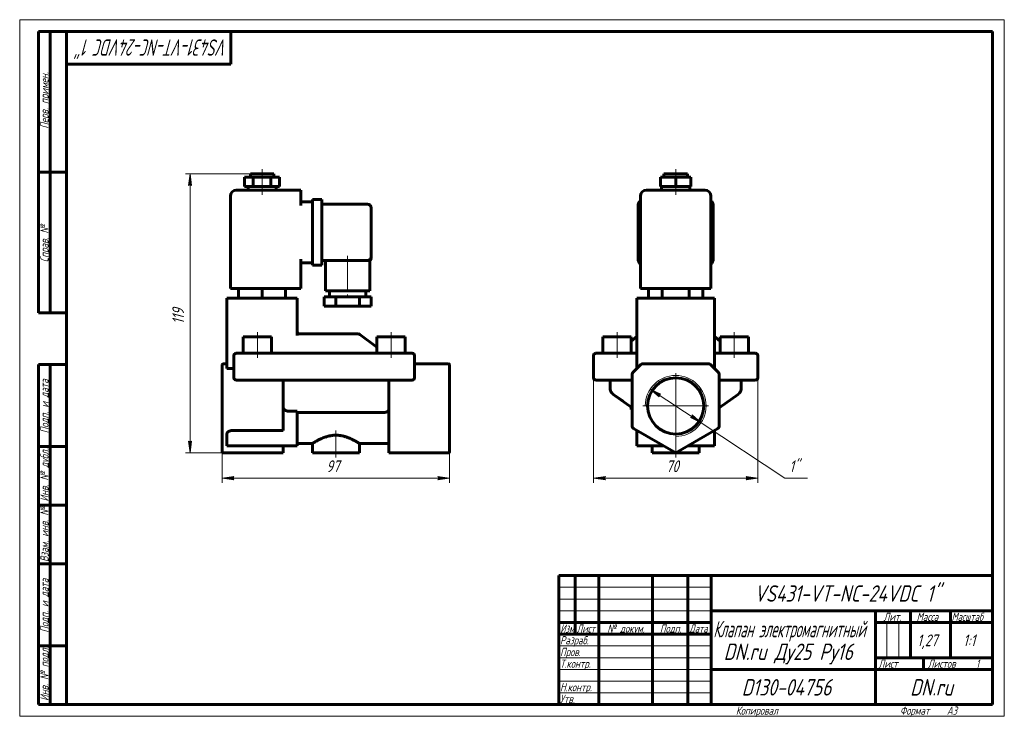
# Model space of a CAD drawing. Header units: millimetres. Extents: x 0 to 420, y 0 to 297.
import ezdxf

# ---------------------------------------------------------------- set-up
doc = ezdxf.new("R2010")
doc.units = ezdxf.units.MM
for name, pattern in [('K5LT_AXLED', [19.5, 15, -1.5, 1.5, -1.5]), ('K5LT_BASIC', [0]), ('K5LT_THIN', [0])]:
    doc.linetypes.add(name, pattern=pattern)
doc.layers.add('Системный слой', color=7, linetype='Continuous')
doc.layers.add('Системный слой (1)', color=7, linetype='Continuous', true_color=0x6c6c6c)
doc.styles.add('KDIMTEXTSTYLE', font='GOST_AU.SHX', dxfattribs={"width": 0.96, "oblique": 15, "height": 5})
doc.styles.add('KTEXTSTYLE', font='GOST_AU.SHX', dxfattribs={"width": 0.96, "height": 5})
doc.dimstyles.new('KDIMSTYLE (1.00)', dxfattribs={"dimtxt": 5, "dimasz": 1, "dimexe": 2, "dimexo": 0, "dimgap": 1, "dimtad": 1, "dimtxsty": 'KDIMTEXTSTYLE', "dimsah": 1, "dimcen": 0, "dimdle": 1, "dimadec": 0, "dimazin": 0, "dimtfac": 0.667, "dimtmove": 0, "dimatfit": 3, "dimfxl": 1, "dimtvp": 1, "dimtolj": 1, "dimtzin": 0, "dimarcsym": 0})

# ---------------------------------------------------------------- blocks, each defined once
blk = doc.blocks.new('U0')
at = {"layer": 'Системный слой (1)', "color": 150, "linetype": 'K5LT_BASIC', "lineweight": 60, "true_color": 0x0080ff}
for p, q in [((263.32, 158.65), (263.32, 158.64)), ((263.32, 158.64), (263.32, 158.65)), ((263.32, 158.65), (263.32, 158.65))]:
    blk.add_line(p, q, dxfattribs=at)
blk = doc.blocks.new('U1')
at = {"layer": 'Системный слой (1)', "color": 150, "linetype": 'K5LT_BASIC', "lineweight": 60, "true_color": 0x0080ff}
for p, q in [((296.32, 158.65), (296.32, 158.64)), ((296.32, 158.64), (296.32, 158.65)), ((296.32, 158.65), (296.32, 158.65))]:
    blk.add_line(p, q, dxfattribs=at)
blk = doc.blocks.new('D0')
at = {"layer": 'Системный слой (1)'}
for points in [[(249.32, 101.53), (249.82, 102.19), (244.82, 101.53), (249.82, 100.87)], [(309.82, 100.87), (314.82, 101.53), (309.82, 102.19), (310.32, 101.53)]]:
    blk.add_hatch(color=7, dxfattribs=at).paths.add_polyline_path(points)
at = {"layer": 'Системный слой (1)', "color": 7, "linetype": 'K5LT_THIN', "lineweight": 18}
for p, q in [((244.82, 149.09), (244.82, 99.53)), ((314.82, 149.09), (314.82, 99.53)), ((244.82, 101.53), (249.82, 102.19)), ((249.82, 100.87), (244.82, 101.53)), ((249.82, 102.19), (249.32, 101.53)), ((249.32, 101.53), (249.82, 100.87)), ((310.32, 101.53), (309.82, 102.19)), ((309.82, 102.19), (314.82, 101.53)), ((314.82, 101.53), (309.82, 100.87)), ((309.82, 100.87), (310.32, 101.53))]:
    blk.add_line(p, q, dxfattribs=at)
blk.add_wipeout([(275.73, 102.53), (275.73, 109.91), (283.58, 109.91), (283.58, 102.53)]).dxf.layer = 'Системный слой (1)'
blk.add_line((314.82, 101.53), (244.82, 101.53), dxfattribs=at)
at = {"layer": 'Системный слой (1)', "color": 7, "insert": (275.73, 109.12), "char_height": 5, "attachment_point": 1, "style": 'KTEXTSTYLE'}
blk.add_mtext('\\H5.0;\\W1.000;\\Q15;\\Q15;\\W0.965;70', dxfattribs=at)
blk = doc.blocks.new('KDIMARROW_01')
at = {"layer": 'Системный слой'}
blk.add_hatch(color=0, dxfattribs=at).paths.add_polyline_path([(0, 0), (-5, 0.66), (-4.5, 0), (-5, -0.66)])
at = {"layer": 'Системный слой', "color": 0, "linetype": 'K5LT_THIN', "lineweight": 18}
for p, q in [((-4.5, 0), (-5, 0.66)), ((-5, 0.66), (0, 0)), ((0, 0), (-5, -0.66)), ((-5, -0.66), (-4.5, 0))]:
    blk.add_line(p, q, dxfattribs=at)
at = {"layer": 'Системный слой (1)', "color": 0, "linetype": 'K5LT_THIN', "lineweight": 18}
blk.add_line((86.39, 132.34), (85.39, 132.34), dxfattribs=at)
blk = doc.blocks.new('D1')
at = {"layer": 'Системный слой (1)'}
for points in [[(273.51, 137.3), (268.98, 139.51), (272.78, 136.2), (272.73, 137.03)], [(290.66, 125.16), (286.85, 128.47), (286.9, 127.64), (286.12, 127.37)]]:
    blk.add_hatch(color=7, dxfattribs=at).paths.add_polyline_path(points)
at = {"layer": 'Системный слой (1)', "color": 7, "linetype": 'K5LT_THIN', "lineweight": 18}
for p, q in [((268.98, 139.51), (273.51, 137.3)), ((272.78, 136.2), (268.98, 139.51)), ((268.98, 139.51), (290.66, 125.16)), ((273.51, 137.3), (272.73, 137.03)), ((272.73, 137.03), (272.78, 136.2)), ((286.12, 127.37), (286.9, 127.64)), ((290.66, 125.16), (286.12, 127.37)), ((286.9, 127.64), (286.85, 128.47)), ((286.85, 128.47), (290.66, 125.16))]:
    blk.add_line(p, q, dxfattribs=at)
blk.add_wipeout([(328.32, 102.53), (328.32, 109.91), (333.75, 109.91), (333.75, 102.53)]).dxf.layer = 'Системный слой (1)'
for p, q in [((290.66, 125.16), (326.32, 101.53)), ((326.32, 101.53), (335.98, 101.53))]:
    blk.add_line(p, q, dxfattribs=at)
at = {"layer": 'Системный слой (1)', "color": 7, "insert": (328.32, 109.12), "char_height": 5, "attachment_point": 1, "style": 'KTEXTSTYLE'}
blk.add_mtext('\\H5.0;\\W1.000;\\Q15;\\Q15;\\W0.965;1"', dxfattribs=at)
blk = doc.blocks.new('U2')
at = {"layer": 'Системный слой (1)', "color": 30, "linetype": 'K5LT_AXLED', "lineweight": 18, "true_color": 0xff8000}
for q in [(279.82, 146.34), (265.82, 132.34), (293.82, 132.34), (279.82, 118.34)]:
    blk.add_line((279.82, 132.34), q, dxfattribs=at)
blk = doc.blocks.new('U3')
at = {"layer": 'Системный слой (1)', "color": 150, "linetype": 'K5LT_BASIC', "lineweight": 60, "true_color": 0x0080ff}
for p, q in [((118.39, 116.34), (124.89, 116.34)), ((144.89, 116.34), (157.39, 116.34))]:
    blk.add_line(p, q, dxfattribs=at)
blk = doc.blocks.new('U4')
at = {"layer": 'Системный слой (1)', "color": 150, "linetype": 'K5LT_BASIC', "lineweight": 60, "true_color": 0x0080ff}
for p, q in [((149.89, 195.6), (149.89, 195.74)), ((149.89, 195.45), (149.89, 195.45))]:
    blk.add_line(p, q, dxfattribs=at)
blk = doc.blocks.new('U5')
at = {"layer": 'Системный слой (1)', "color": 150, "linetype": 'K5LT_BASIC', "lineweight": 60, "true_color": 0x0080ff}
for p in [(149.89, 195.84), (149.89, 195.45), (149.89, 195.45)]:
    blk.add_line(p, (149.89, 195.45), dxfattribs=at)
blk = doc.blocks.new('D2')
at = {"layer": 'Системный слой (1)'}
for points in [[(86.39, 101.53), (91.39, 102.19), (90.89, 101.53), (91.39, 100.87)], [(178.39, 100.87), (183.39, 101.53), (178.39, 102.19), (178.89, 101.53)]]:
    blk.add_hatch(color=7, dxfattribs=at).paths.add_polyline_path(points)
at = {"layer": 'Системный слой (1)', "color": 7, "linetype": 'K5LT_THIN', "lineweight": 18}
for p, q in [((86.39, 132.34), (86.39, 99.53)), ((183.39, 123.59), (183.39, 99.53)), ((86.39, 101.53), (91.39, 102.19)), ((91.39, 100.87), (86.39, 101.53)), ((91.39, 102.19), (90.89, 101.53)), ((90.89, 101.53), (91.39, 100.87)), ((178.89, 101.53), (178.39, 102.19)), ((178.39, 102.19), (183.39, 101.53)), ((183.39, 101.53), (178.39, 100.87)), ((178.39, 100.87), (178.89, 101.53))]:
    blk.add_line(p, q, dxfattribs=at)
blk.add_wipeout([(130.81, 102.53), (130.81, 109.91), (138.65, 109.91), (138.65, 102.53)]).dxf.layer = 'Системный слой (1)'
blk.add_line((183.39, 101.53), (86.39, 101.53), dxfattribs=at)
at = {"layer": 'Системный слой (1)', "color": 7, "insert": (130.81, 109.12), "char_height": 5, "attachment_point": 1, "style": 'KTEXTSTYLE'}
blk.add_mtext('\\H5.0;\\W1.000;\\Q15;\\Q15;\\W0.965;97', dxfattribs=at)
blk = doc.blocks.new('D3')
at = {"layer": 'Системный слой (1)'}
for points in [[(73.34, 226.34), (72.68, 231.34), (72.03, 226.34), (72.68, 226.84)], [(72.68, 112.34), (73.34, 117.34), (72.68, 116.84), (72.03, 117.34)]]:
    blk.add_hatch(color=7, dxfattribs=at).paths.add_polyline_path(points)
at = {"layer": 'Системный слой (1)', "color": 7, "linetype": 'K5LT_THIN', "lineweight": 18}
for p, q in [((98.39, 231.34), (70.68, 231.34)), ((72.03, 226.34), (72.68, 231.34)), ((72.68, 231.34), (73.34, 226.34)), ((72.68, 226.84), (72.03, 226.34)), ((73.34, 226.34), (72.68, 226.84)), ((72.68, 112.34), (72.03, 117.34)), ((72.03, 117.34), (72.68, 116.84)), ((72.68, 116.84), (73.34, 117.34)), ((73.34, 117.34), (72.68, 112.34)), ((89.47, 112.34), (70.68, 112.34))]:
    blk.add_line(p, q, dxfattribs=at)
blk.add_wipeout([(71.68, 167.22), (64.3, 167.22), (64.3, 176.08), (71.68, 176.08)]).dxf.layer = 'Системный слой (1)'
blk.add_line((72.68, 112.34), (72.68, 231.34), dxfattribs=at)
at = {"layer": 'Системный слой (1)', "color": 7, "insert": (65.1, 167.22), "char_height": 5, "attachment_point": 1, "rotation": 90, "style": 'KTEXTSTYLE'}
blk.add_mtext('\\H5.0;\\W1.000;\\Q15;\\Q15;\\W0.965;119', dxfattribs=at)
blk = doc.blocks.new('U6')
at = {"color": 7, "linetype": 'K5LT_THIN', "lineweight": 18}
for p, q in [((0, 0), (0, 297)), ((0, 297), (420, 297)), ((420, 297), (420, 0)), ((230, 55), (295, 55)), ((230, 50), (295, 50)), ((230, 45), (295, 45)), ((369.96, 25), (369.96, 40)), ((374.98, 25), (374.98, 40)), ((230, 30), (295, 30)), ((230, 25), (295, 25)), ((230, 20), (295, 20)), ((230, 15), (295, 15)), ((230, 10), (295, 10)), ((420, 0), (0, 0))]:
    blk.add_line(p, q, dxfattribs=at)
at = {"color": 150, "linetype": 'K5LT_BASIC', "lineweight": 60, "true_color": 0x0080ff}
for p, q in [((8, 172), (8, 292)), ((20, 292), (8, 292)), ((13, 172), (13, 292)), ((20, 5), (20, 292)), ((20, 292), (415, 292)), ((90, 292), (90, 278)), ((415, 292), (415, 5)), ((90, 278), (20, 278)), ((20, 232), (8, 232)), ((20, 172), (8, 172)), ((8, 5), (8, 150)), ((20, 150), (8, 150)), ((13, 5), (13, 150)), ((20, 115), (8, 115)), ((20, 90), (8, 90)), ((20, 65), (8, 65)), ((230, 60), (415, 60)), ((230, 5), (230, 60)), ((237, 35), (237, 60)), ((247, 5), (247, 60)), ((270, 5), (270, 60)), ((285, 5), (285, 60)), ((295, 5), (295, 60)), ((295, 45), (415, 45)), ((365, 5), (365, 45)), ((380, 25), (380, 45)), ((397, 25), (397, 45)), ((230, 40), (295, 40)), ((365, 40), (380, 40)), ((380, 40), (415, 40)), ((230, 35), (295, 35)), ((20, 30), (8, 30)), ((365, 25), (415, 25)), ((385.57, 20), (385.57, 25)), ((295, 20), (365, 20)), ((365, 20), (415, 20)), ((20, 5), (8, 5)), ((415, 5), (20, 5))]:
    blk.add_line(p, q, dxfattribs=at)
at = {"color": 7, "attachment_point": 1, "style": 'KTEXTSTYLE'}
for s, insert, char_height, rotation in [('\\H5.0;\\W1.000;\\Q15;\\Q15;\\W0.775;\\H7.00;VS431-VT-NC-24VDC 1"', (88.75, 281.64), 7, 180), ('\\H5.0;\\W1.000;\\Q15;\\Q15;\\W0.965;\\H3.50;Перв. примен.', (8.82, 250.52), 3.5, 90), ('\\H5.0;\\W1.000;\\Q15;\\Q15;\\W0.965;\\H3.50;Справ. №', (8.82, 193.63), 3.5, 90), ('\\H5.0;\\W1.000;\\Q15;\\Q15;\\W0.965;\\H3.50;Подп. и дата', (8.82, 120.66), 3.5, 90), ('\\H5.0;\\W1.000;\\Q15;\\Q15;\\W0.965;\\H3.50;Инв. № дубл.', (8.82, 91.57), 3.5, 90), ('\\H5.0;\\W1.000;\\Q15;\\Q15;\\W0.965;\\H3.50;Взам. инв. №', (8.82, 65.8), 3.5, 90), ('\\H5.0;\\W1.000;\\Q15;\\Q15;\\W0.965;\\H3.50;Подп. и дата', (8.82, 35.66), 3.5, 90), ('\\H5.0;\\W1.000;\\Q15;\\Q15;\\W0.965;\\H3.50;Инв. № подл.', (8.82, 6.57), 3.5, 90)]:
    blk.add_mtext(s, dxfattribs=dict(at, insert=insert, char_height=char_height, rotation=rotation))
for s, insert, char_height in [('\\H5.0;\\W1.000;\\Q15;\\Q15;\\W0.965;\\H7.00;VS431-VT-NC-24VDC 1"', (313.35, 55.86), 7), ('\\H5.0;\\W1.000;\\Q15;\\Q15;\\W0.965;\\H3.50;Лит.', (368.47, 44.18), 3.5), ('\\H5.0;\\W1.000;\\Q15;\\Q15;\\W0.965;\\H3.50;Масса', (382.58, 44.18), 3.5), ('\\H5.0;\\W1.000;\\Q15;\\Q15;\\W0.930;\\H3.50;Масштаб', (397.52, 44.18), 3.5), ('\\H5.0;\\W1.000;\\Q15;\\Q15;\\W0.784;\\H3.50;Изм.', (230.62, 39.18), 3.5), ('\\H5.0;\\W1.000;\\Q15;\\Q15;\\W0.799;\\H3.50;Лист', (237.61, 39.18), 3.5), ('\\H5.0;\\W1.000;\\Q15;\\Q15;\\W0.965;\\H3.50;№ докум.', (250.63, 39.18), 3.5), ('\\H5.0;\\W1.000;\\Q15;\\Q15;\\W0.965;\\H3.50;Подп.', (273.1, 39.18), 3.5), ('\\H5.0;\\W1.000;\\Q15;\\Q15;\\W0.799;\\H3.50;Дата', (285.61, 39.18), 3.5), ('\\H5.0;\\W1.000;\\Q15;\\Q15;\\W0.672;\\H7.00;Клапан электромагнитный', (295.88, 40.69), 7), ('\\H5.0;\\W1.000;\\Q15;\\Q15;\\W0.965;\\H3.50;Разраб.', (230.5, 34.18), 3.5), ('\\H5.0;\\W1.000;\\Q15;\\Q15;\\W0.965;1,27', (382.83, 34.9), 5), ('\\H5.0;\\W1.000;\\Q15;\\Q15;\\W0.965;{\\c16711680;1:1}', (402.44, 34.9), 5), ('\\H5.0;\\W1.000;\\Q15;\\Q15;\\W0.965;\\H7.00;DN.ru Ду25 Ру16', (300.3, 31.02), 7), ('\\H5.0;\\W1.000;\\Q15;\\Q15;\\W0.965;\\H3.50;Пров.', (230.5, 29.18), 3.5), ('\\H5.0;\\W1.000;\\Q15;\\Q15;\\W0.965;\\H3.50;Т.контр.', (230.5, 24.18), 3.5), ('\\H5.0;\\W1.000;\\Q15;\\Q15;\\W0.965;\\H3.50;Лист', (366.32, 24.18), 3.5), ('\\H5.0;\\W1.000;\\Q15;\\Q15;\\W0.965;\\H3.50;Листов', (387.36, 24.18), 3.5), ('\\H5.0;\\W1.000;\\Q15;\\Q15;\\W0.965;\\H3.50;1', (407.91, 24.18), 3.5), ('\\H5.0;\\W1.000;\\Q15;\\Q15;\\W0.965;\\H3.50;Н.контр.', (230.5, 14.18), 3.5), ('\\H5.0;\\W1.000;\\Q15;\\Q15;\\W0.965;\\H7.00;D130-04756', (307.98, 15.86), 7), ('\\H5.0;\\W1.000;\\Q15;\\Q15;\\W0.965;\\H7.00;DN.ru', (379.84, 15.86), 7), ('\\H5.0;\\W1.000;\\Q15;\\Q15;\\W0.965;\\H3.50;Утв.', (230.5, 9.18), 3.5), ('\\H5.0;\\W1.000;\\Q15;\\Q15;\\W0.965;\\H3.50;Копировал', (305.5, 4.18), 3.5), ('\\H5.0;\\W1.000;\\Q15;\\Q15;\\W0.965;\\H3.50;Формат', (375.5, 4.18), 3.5), ('\\H5.0;\\W1.000;\\Q15;\\Q15;\\W0.965;\\H3.50;A3', (395.5, 4.18), 3.5)]:
    blk.add_mtext(s, dxfattribs=dict(at, insert=insert, char_height=char_height))

msp = doc.modelspace()

# ---------------------------------------------------------------- linework, layer by layer
at = {"layer": 'Системный слой (1)', "color": 150, "linetype": 'K5LT_BASIC', "lineweight": 60, "true_color": 0x0080ff}
for p, q in [((98.394, 231.336), (108.394, 231.336)), ((98.394, 229.836), (98.394, 231.336)), ((108.394, 229.836), (108.394, 231.336)), ((274.817, 231.336), (284.817, 231.336)), ((274.817, 229.836), (274.817, 231.336)), ((284.817, 229.836), (284.817, 231.336)), ((95.894, 225.836), (95.894, 229.836)), ((95.894, 229.836), (99.644, 229.836)), ((99.644, 229.836), (107.144, 229.836)), ((99.644, 225.836), (99.644, 229.836)), ((107.144, 229.836), (110.894, 229.836)), ((107.144, 225.836), (107.144, 229.836)), ((110.894, 225.836), (110.894, 229.836)), ((273.322, 229.836), (279.817, 229.836)), ((273.322, 225.836), (273.322, 229.836)), ((279.817, 225.836), (279.817, 229.836)), ((279.817, 229.836), (286.312, 229.836)), ((286.312, 225.836), (286.312, 229.836)), ((119.894, 224.336), (92.394, 224.336)), ((95.894, 225.836), (99.644, 225.836)), ((97.394, 224.336), (97.394, 225.836)), ((99.644, 225.836), (107.144, 225.836)), ((107.144, 225.836), (110.894, 225.836)), ((109.394, 224.336), (109.394, 225.836)), ((119.894, 224.336), (119.894, 221.836)), ((292.317, 224.336), (267.317, 224.336)), ((273.322, 225.836), (279.817, 225.836)), ((273.817, 224.336), (273.817, 225.836)), ((279.817, 225.836), (286.312, 225.836)), ((285.817, 224.336), (285.817, 225.836)), ((89.894, 182.336), (89.894, 221.836)), ((119.894, 217.836), (119.894, 221.836)), ((119.894, 219.336), (124.894, 219.336)), ((124.894, 220.336), (128.894, 220.336)), ((124.894, 217.836), (124.894, 220.336)), ((128.894, 220.336), (128.894, 217.836)), ((264.817, 182.336), (264.817, 221.836)), ((294.817, 182.336), (294.817, 221.836)), ((124.894, 217.836), (124.894, 194.836)), ((128.894, 218.336), (148.394, 218.336)), ((128.894, 217.836), (128.894, 194.836)), ((149.894, 216.836), (149.894, 195.836)), ((263.817, 194.836), (263.817, 217.836)), ((295.817, 217.836), (295.817, 194.836)), ((119.894, 182.336), (119.894, 194.836)), ((119.894, 193.336), (124.894, 193.336)), ((124.894, 192.336), (124.894, 194.836)), ((128.894, 194.836), (128.894, 192.336)), ((128.894, 194.336), (148.394, 194.336)), ((130.394, 194.336), (130.394, 181.336)), ((148.394, 194.336), (149.394, 194.336)), ((149.394, 194.336), (149.394, 181.336)), ((149.894, 195.836), (149.894, 195.454)), ((149.894, 195.454), (149.894, 195.454)), ((149.894, 195.454), (149.894, 195.454)), ((124.894, 192.336), (128.894, 192.336)), ((92.394, 182.336), (89.894, 182.336)), ((92.394, 182.336), (119.894, 182.336)), ((93.394, 182.336), (93.394, 178.336)), ((103.394, 182.336), (103.394, 178.336)), ((113.394, 182.336), (113.394, 178.336)), ((149.394, 181.336), (130.394, 181.336)), ((132.144, 181.336), (132.144, 178.836)), ((147.644, 181.336), (147.644, 178.836)), ((267.317, 182.336), (264.817, 182.336)), ((267.317, 182.336), (292.317, 182.336)), ((268.27, 182.336), (268.27, 178.336)), ((274.044, 182.336), (274.044, 178.336)), ((285.591, 182.336), (285.591, 178.336)), ((291.364, 182.336), (291.364, 178.336)), ((294.817, 182.336), (292.317, 182.336)), ((88.394, 178.336), (88.394, 148.336)), ((115.894, 178.336), (88.394, 178.336)), ((115.894, 178.336), (118.394, 178.336)), ((118.394, 178.336), (118.394, 162.398)), ((129.894, 178.836), (129.894, 174.836)), ((134.894, 178.836), (129.894, 178.836)), ((144.894, 178.836), (134.894, 178.836)), ((134.894, 178.836), (134.894, 174.836)), ((144.894, 178.836), (144.894, 174.836)), ((149.894, 178.836), (144.894, 178.836)), ((149.894, 178.836), (149.894, 174.836)), ((296.317, 178.336), (263.317, 178.336)), ((263.317, 178.336), (263.317, 148.336)), ((296.317, 178.336), (296.317, 148.336)), ((134.894, 174.836), (129.894, 174.836)), ((144.894, 174.836), (134.894, 174.836)), ((149.894, 174.836), (144.894, 174.836)), ((95.394, 161.836), (107.394, 161.836)), ((95.394, 154.836), (95.394, 161.836)), ((107.394, 154.836), (107.394, 161.836)), ((144.556, 163.045), (119.394, 163.045)), ((145.162, 162.841), (152.394, 157.334)), ((152.394, 161.836), (164.394, 161.836)), ((152.394, 154.836), (152.394, 161.836)), ((164.394, 154.836), (164.394, 161.836)), ((248.817, 161.836), (260.817, 161.836)), ((248.817, 154.836), (248.817, 161.836)), ((263.317, 161.903), (260.817, 159.999)), ((260.817, 154.836), (260.817, 161.836)), ((296.317, 161.903), (298.817, 159.999)), ((298.817, 161.836), (310.817, 161.836)), ((298.817, 154.836), (298.817, 161.836)), ((310.817, 154.836), (310.817, 161.836)), ((263.317, 158.653), (263.317, 158.658)), ((296.317, 158.653), (296.317, 158.658)), ((91.394, 153.836), (91.394, 144.336)), ((92.394, 154.836), (94.394, 154.836)), ((165.394, 154.836), (94.394, 154.836)), ((165.394, 154.836), (167.394, 154.836)), ((168.394, 144.336), (168.394, 153.836)), ((244.817, 153.836), (244.817, 144.336)), ((245.817, 154.836), (247.817, 154.836)), ((247.817, 154.836), (263.317, 154.836)), ((296.317, 154.836), (311.817, 154.836)), ((311.817, 154.836), (313.817, 154.836)), ((314.817, 153.836), (314.817, 144.336)), ((86.394, 149.689), (86.394, 149.836)), ((86.394, 146.275), (86.394, 149.689)), ((88.394, 150.336), (86.894, 150.336)), ((88.394, 148.336), (91.394, 148.336)), ((168.394, 150.336), (182.894, 150.336)), ((183.394, 149.836), (183.394, 149.689)), ((183.394, 146.275), (183.394, 149.689)), ((265.024, 150.043), (261.61, 146.629)), ((293.903, 150.336), (265.731, 150.336)), ((298.024, 146.629), (294.61, 150.043)), ((86.394, 145.921), (86.394, 146.275)), ((86.394, 123.594), (86.394, 145.921)), ((94.394, 143.336), (92.394, 143.336)), ((94.394, 143.336), (165.394, 143.336)), ((112.394, 123.594), (112.394, 143.336)), ((157.394, 123.594), (157.394, 143.336)), ((167.394, 143.336), (165.394, 143.336)), ((183.394, 146.275), (183.394, 145.921)), ((183.394, 123.594), (183.394, 145.921)), ((247.817, 143.336), (245.817, 143.336)), ((247.817, 143.336), (261.317, 143.336)), ((251.817, 143.336), (251.817, 139.853)), ((261.317, 145.921), (261.317, 123.594)), ((298.317, 123.594), (298.317, 145.921)), ((298.317, 143.336), (311.817, 143.336)), ((307.817, 143.336), (307.817, 139.853)), ((313.817, 143.336), (311.817, 143.336)), ((261.317, 131.532), (253.075, 137.411)), ((253.075, 137.411), (257.363, 134.352)), ((306.559, 137.411), (298.317, 131.532)), ((260.817, 131.78), (260.817, 131.888)), ((260.817, 130.78), (260.817, 131.78)), ((260.969, 131.78), (260.817, 131.78)), ((261.317, 130.78), (260.817, 130.78)), ((114.714, 130.105), (118.394, 130.105)), ((118.394, 130.105), (118.394, 115.336)), ((118.394, 129.577), (155.594, 129.577)), ((86.394, 123.161), (86.394, 123.594)), ((86.394, 112.913), (86.394, 123.161)), ((112.394, 121.862), (90.894, 121.862)), ((112.394, 123.594), (112.394, 122.728)), ((112.394, 121.862), (112.394, 122.728)), ((157.394, 122.728), (157.394, 123.594)), ((157.394, 112.336), (157.394, 122.728)), ((183.394, 123.594), (183.394, 123.161)), ((183.394, 112.913), (183.394, 123.161)), ((261.817, 122.728), (279.817, 112.336)), ((263.317, 121.862), (263.317, 115.336)), ((279.817, 112.336), (297.817, 122.728)), ((296.317, 121.862), (296.317, 115.336)), ((88.394, 120.419), (88.394, 115.336)), ((90.894, 115.336), (88.394, 115.336)), ((118.394, 115.336), (90.894, 115.336)), ((112.394, 112.336), (112.394, 115.336)), ((124.894, 116.336), (124.894, 112.336)), ((144.894, 116.336), (144.894, 112.336)), ((265.817, 115.336), (263.317, 115.336)), ((274.621, 115.336), (265.817, 115.336)), ((269.817, 115.336), (269.817, 112.336)), ((293.817, 115.336), (285.013, 115.336)), ((289.817, 115.336), (289.817, 112.336)), ((296.317, 115.336), (293.817, 115.336)), ((112.394, 112.336), (86.894, 112.336)), ((144.894, 112.336), (124.894, 112.336)), ((157.394, 112.336), (182.894, 112.336)), ((289.817, 112.336), (269.817, 112.336)), ((279.817, 112.336), (279.817, 112.913))]:
    msp.add_line(p, q, dxfattribs=at)
at = {"layer": 'Системный слой (1)', "color": 30, "linetype": 'K5LT_AXLED', "lineweight": 18, "true_color": 0xff8000}
for p, q in [((103.394, 227.836), (103.394, 233.336)), ((279.817, 227.836), (279.817, 233.336)), ((103.394, 222.336), (103.394, 227.836)), ((279.817, 222.336), (279.817, 227.836)), ((139.894, 196.336), (139.894, 176.836)), ((101.394, 152.836), (101.394, 163.836)), ((158.394, 152.836), (158.394, 163.836)), ((254.817, 152.836), (254.817, 163.836)), ((304.817, 152.836), (304.817, 163.836))]:
    msp.add_line(p, q, dxfattribs=at)
at = {"layer": 'Системный слой (1)', "color": 150, "linetype": 'K5LT_BASIC', "lineweight": 60, "true_color": 0x0080ff}
msp.add_circle((279.817, 132.336), 12, dxfattribs=at)
for centre, radius, start, end in [((92.394, 221.836), 2.5, 90, 180), ((267.317, 221.836), 2.5, 90, 180), ((292.317, 221.836), 2.5, 0, 90), ((266.317, 217.836), 2.5, 126.8699, 180), ((293.317, 217.836), 2.5, 0, 53.1301), ((148.394, 216.836), 1.5, 0, 90), ((148.394, 195.836), 1.5, 270, 0), ((148.394, 195.836), 1.5, 270.44711, 0), ((148.394, 195.454), 1.5, 311.81031, 0), ((266.317, 194.836), 2.5, 180, 233.1301), ((293.317, 194.836), 2.5, 306.8699, 0), ((119.394, 164.045), 1, 180, 270), ((144.556, 162.045), 1, 52.70853, 90), ((92.394, 153.836), 1, 90, 180), ((167.394, 153.836), 1, 0, 90), ((245.817, 153.836), 1, 90, 180), ((313.817, 153.836), 1, 0, 90), ((86.894, 149.836), 0.5, 90, 180), ((182.894, 149.836), 0.5, 0, 90), ((265.731, 149.336), 1, 90, 135), ((293.903, 149.336), 1, 45, 90), ((92.394, 144.336), 1, 180, 270), ((167.394, 144.336), 1, 270, 0), ((245.817, 144.336), 1, 180, 270), ((262.317, 145.921), 1, 135, 180), ((297.317, 145.921), 1, 0, 45), ((313.817, 144.336), 1, 270, 0), ((262.317, 123.594), 1, 180, 240), ((297.317, 123.594), 1, 300, 0)]:
    msp.add_arc(centre, radius, start, end, dxfattribs=at)
at = {"layer": 'Системный слой (1)', "color": 7, "linetype": 'K5LT_THIN', "lineweight": 18}
msp.add_arc((279.817, 132.336), 13, 270, 180, dxfattribs=at)
at = {"layer": 'Системный слой (1)', "color": 150, "linetype": 'K5LT_BASIC', "lineweight": 60, "true_color": 0x0080ff}
for points, knots in [([(149.894, 195.454), (149.894, 195.453), (149.894, 195.453), (149.894, 195.448), (149.894, 195.445), (149.894, 195.436), (149.894, 195.431), (149.893, 195.416), (149.893, 195.407), (149.892, 195.377), (149.891, 195.358), (149.886, 195.3), (149.882, 195.261), (149.866, 195.157), (149.851, 195.092), (149.813, 194.964), (149.79, 194.901), (149.735, 194.779), (149.704, 194.72), (149.633, 194.606), (149.594, 194.552), (149.547, 194.494), (149.542, 194.488), (149.524, 194.467), (149.51, 194.452), (149.486, 194.425), (149.475, 194.414), (149.455, 194.393), (149.446, 194.385), (149.43, 194.369), (149.423, 194.362), (149.408, 194.349), (149.401, 194.342), (149.394, 194.336)], [0.0047483, 0.0047483, 0.0047483, 0.0047483, 0.0189931, 0.0189931, 0.1590787, 0.1590787, 0.3324021, 0.3324021, 0.6790491, 0.6790491, 1.372343, 1.372343, 2.7589308, 2.7589308, 5.124437, 5.124437, 7.509409, 7.509409, 9.8986523, 9.8986523, 12.2816114, 12.2816114, 12.5561389, 12.5561389, 13.2771072, 13.2771072, 13.8449686, 13.8449686, 14.2922372, 14.2922372, 14.6445226, 14.6445226, 14.996808, 14.996808, 14.996808, 14.996808]), ([(149.894, 195.454), (149.894, 195.454), (149.894, 195.454), (149.894, 195.453), (149.894, 195.452), (149.894, 195.448), (149.894, 195.444), (149.894, 195.435), (149.894, 195.429), (149.893, 195.413), (149.893, 195.402), (149.892, 195.391), (149.892, 195.39), (149.891, 195.368), (149.89, 195.347), (149.885, 195.283), (149.879, 195.241), (149.86, 195.133), (149.845, 195.068), (149.805, 194.941), (149.78, 194.878), (149.724, 194.757), (149.691, 194.698), (149.618, 194.585), (149.579, 194.531), (149.494, 194.432), (149.45, 194.387), (149.403, 194.344)], [0.0107628, 0.0107628, 0.0107628, 0.0107628, 0.0110125, 0.0110125, 0.0322883, 0.0322883, 0.1716786, 0.1716786, 0.3648827, 0.3648827, 0.7512909, 0.7512909, 0.7851429, 0.7851429, 1.5241073, 1.5241073, 3.0589774, 3.0589774, 5.4290278, 5.4290278, 7.8162344, 7.8162344, 10.2067569, 10.2067569, 12.5891959, 12.5891959, 14.8465543, 14.8465543, 14.8465543, 14.8465543]), ([(149.894, 195.454), (149.894, 195.447), (149.894, 195.44), (149.893, 195.425), (149.893, 195.417), (149.893, 195.402), (149.893, 195.394), (149.892, 195.378), (149.891, 195.37), (149.89, 195.354), (149.89, 195.345), (149.889, 195.336)], [0, 0, 0, 0, 0.8807643, 0.8807643, 1.8807643, 1.8807643, 2.8807643, 2.8807643, 3.8807643, 3.8807643, 5, 5, 5, 5]), ([(149.894, 195.454), (149.894, 195.447), (149.894, 195.44), (149.893, 195.425), (149.893, 195.417), (149.893, 195.401), (149.893, 195.394), (149.892, 195.378), (149.891, 195.37), (149.89, 195.353), (149.89, 195.345), (149.889, 195.336)], [0, 0, 0, 0, 0.8760259, 0.8760259, 1.8760259, 1.8760259, 2.8760259, 2.8760259, 3.8760259, 3.8760259, 5, 5, 5, 5]), ([(253.075, 137.411), (253.074, 137.411), (253.073, 137.412), (253.07, 137.414), (253.067, 137.416), (253.06, 137.421), (253.056, 137.424), (253.043, 137.434), (253.034, 137.44), (253.007, 137.46), (252.99, 137.473), (252.938, 137.514), (252.905, 137.541), (252.805, 137.626), (252.742, 137.685), (252.587, 137.842), (252.499, 137.944), (252.338, 138.159), (252.264, 138.272), (252.132, 138.508), (252.074, 138.63), (251.975, 138.882), (251.934, 139.011), (251.871, 139.273), (251.848, 139.406), (251.823, 139.639), (251.818, 139.74), (251.817, 139.844), (251.817, 139.849), (251.817, 139.853)], [0.0064229, 0.0064229, 0.0064229, 0.0064229, 0.0256916, 0.0256916, 0.0900783, 0.0900783, 0.1994252, 0.1994252, 0.4181192, 0.4181192, 0.855507, 0.855507, 1.7238599, 1.7238599, 3.4605655, 3.4605655, 6.1310511, 6.1310511, 8.8221797, 8.8221797, 11.5246771, 11.5246771, 14.2239164, 14.2239164, 16.904994, 16.904994, 18.9098373, 18.9098373, 18.9963665, 18.9963665, 18.9963665, 18.9963665]), ([(306.559, 137.411), (306.56, 137.411), (306.561, 137.412), (306.564, 137.414), (306.567, 137.416), (306.574, 137.421), (306.578, 137.424), (306.591, 137.434), (306.6, 137.44), (306.626, 137.459), (306.643, 137.472), (306.693, 137.512), (306.726, 137.539), (306.824, 137.622), (306.887, 137.68), (307.041, 137.835), (307.129, 137.936), (307.291, 138.151), (307.365, 138.264), (307.498, 138.499), (307.556, 138.621), (307.656, 138.873), (307.697, 139.002), (307.762, 139.264), (307.785, 139.396), (307.811, 139.633), (307.817, 139.736), (307.817, 139.844), (307.817, 139.849), (307.817, 139.853)], [0.0061296, 0.0061296, 0.0061296, 0.0061296, 0.0245184, 0.0245184, 0.0889294, 0.0889294, 0.1962477, 0.1962477, 0.4108843, 0.4108843, 0.8401573, 0.8401573, 1.6925739, 1.6925739, 3.397407, 3.397407, 6.067153, 6.067153, 8.7582447, 8.7582447, 11.4605611, 11.4605611, 14.1603181, 14.1603181, 16.8417749, 16.8417749, 18.9098348, 18.9098348, 18.9963629, 18.9963629, 18.9963629, 18.9963629]), ([(253.075, 137.411), (253.075, 137.411), (253.075, 137.411), (253.075, 137.411), (253.075, 137.411), (253.075, 137.411), (253.074, 137.411), (253.074, 137.411), (253.074, 137.411), (253.073, 137.412), (253.073, 137.412), (253.071, 137.413), (253.07, 137.414), (253.068, 137.416), (253.066, 137.417), (253.06, 137.421), (253.057, 137.424), (253.048, 137.43), (253.043, 137.434), (253.032, 137.442), (253.027, 137.446), (253.014, 137.456), (253.005, 137.462), (252.997, 137.468)], [0.0021694, 0.0021694, 0.0021694, 0.0021694, 0.0086775, 0.0086775, 0.0246521, 0.0246521, 0.0558123, 0.0558123, 0.1181327, 0.1181327, 0.2427735, 0.2427735, 0.4898857, 0.4898857, 0.9819407, 0.9819407, 1.9638815, 1.9638815, 3.3638815, 3.3638815, 4.7638815, 4.7638815, 7, 7, 7, 7]), ([(306.559, 137.411), (306.561, 137.412), (306.563, 137.413), (306.567, 137.416), (306.569, 137.418), (306.576, 137.423), (306.58, 137.426), (306.59, 137.433), (306.595, 137.437), (306.605, 137.444), (306.611, 137.448), (306.623, 137.457), (306.63, 137.463), (306.637, 137.468)], [0, 0, 0, 0, 0.4857617, 0.4857617, 1.133444, 1.133444, 2.266888, 2.266888, 3.666888, 3.666888, 5.066888, 5.066888, 7, 7, 7, 7]), ([(114.714, 130.105), (114.687, 130.105), (114.639, 130.106), (114.583, 130.108), (114.529, 130.11), (114.467, 130.114), (114.387, 130.122), (114.326, 130.129), (114.273, 130.136), (114.222, 130.144), (114.152, 130.156), (114.077, 130.172), (114.003, 130.189), (113.931, 130.208), (113.862, 130.229), (113.794, 130.251), (113.73, 130.274), (113.667, 130.299), (113.607, 130.324), (113.549, 130.351), (113.494, 130.378), (113.44, 130.406), (113.388, 130.435), (113.338, 130.465), (113.29, 130.495), (113.244, 130.526), (113.195, 130.561), (113.15, 130.594), (113.113, 130.624), (113.077, 130.653), (113.038, 130.687), (112.994, 130.726), (112.956, 130.763), (112.918, 130.801), (112.882, 130.84), (112.846, 130.88), (112.811, 130.921), (112.776, 130.963), (112.743, 131.007), (112.71, 131.052), (112.678, 131.099), (112.646, 131.147), (112.616, 131.197), (112.586, 131.247), (112.558, 131.3), (112.531, 131.353), (112.505, 131.408), (112.48, 131.464), (112.456, 131.521), (112.434, 131.579), (112.417, 131.625), (112.404, 131.665), (112.398, 131.685), (112.394, 131.697)], [0, 0, 0, 0, 0.0276237, 0.0476922, 0.0549695, 0.0820584, 0.1087424, 0.1352476, 0.1422737, 0.1612645, 0.186962, 0.2122101, 0.2373243, 0.2618283, 0.2858657, 0.3091144, 0.3320459, 0.3541428, 0.3757192, 0.3965796, 0.4172418, 0.4372833, 0.456906, 0.4758739, 0.4946182, 0.5128619, 0.5308353, 0.5543578, 0.5681853, 0.5778084, 0.6011883, 0.6186873, 0.6361964, 0.6537743, 0.6714124, 0.6891597, 0.7069574, 0.7249851, 0.7431919, 0.7617068, 0.780349, 0.7993335, 0.8185343, 0.8380263, 0.8576056, 0.8774391, 0.8974485, 0.9177179, 0.9380637, 0.9585958, 0.9792382, 0.9868153, 1, 1, 1, 1]), ([(155.594, 129.577), (155.609, 129.577), (155.64, 129.578), (155.687, 129.579), (155.733, 129.581), (155.779, 129.584), (155.825, 129.587), (155.871, 129.592), (155.917, 129.597), (155.963, 129.603), (156.009, 129.61), (156.055, 129.618), (156.101, 129.627), (156.146, 129.637), (156.192, 129.649), (156.238, 129.661), (156.284, 129.674), (156.33, 129.688), (156.378, 129.704), (156.429, 129.723), (156.491, 129.747), (156.561, 129.778), (156.638, 129.816), (156.705, 129.852), (156.761, 129.885), (156.809, 129.915), (156.861, 129.95), (156.921, 129.993), (156.982, 130.041), (157.037, 130.088), (157.079, 130.126), (157.112, 130.157), (157.142, 130.186), (157.172, 130.218), (157.207, 130.255), (157.247, 130.3), (157.288, 130.349), (157.323, 130.394), (157.352, 130.432), (157.374, 130.463), (157.387, 130.483), (157.394, 130.492)], [0, 0, 0, 0, 0.0220833, 0.044104, 0.0660751, 0.0879896, 0.1098869, 0.1317914, 0.1537101, 0.1756373, 0.1975675, 0.2195839, 0.2416838, 0.2639454, 0.2862829, 0.3088336, 0.3315268, 0.3544323, 0.3774152, 0.4030703, 0.4313241, 0.4722508, 0.5129881, 0.5535012, 0.5808703, 0.6054523, 0.6342215, 0.6695123, 0.7111693, 0.745181, 0.7719621, 0.7914467, 0.8107177, 0.8313677, 0.8536022, 0.8848223, 0.9155257, 0.9456951, 0.9658819, 0.9839888, 1, 1, 1, 1]), ([(144.894, 116.336), (144.894, 116.336), (144.887, 116.34), (144.856, 116.359), (144.805, 116.391), (144.735, 116.435), (144.634, 116.496), (144.497, 116.581), (144.312, 116.693), (144.111, 116.813), (143.903, 116.936), (143.692, 117.058), (143.459, 117.191), (143.205, 117.334), (142.931, 117.484), (142.64, 117.639), (142.334, 117.798), (142.019, 117.957), (141.697, 118.114), (141.335, 118.284), (140.919, 118.47), (140.432, 118.675), (139.885, 118.889), (139.282, 119.102), (138.631, 119.304), (137.98, 119.475), (137.35, 119.611), (136.762, 119.711), (136.198, 119.782), (135.651, 119.827), (135.217, 119.843), (134.863, 119.847), (134.559, 119.843), (134.201, 119.828), (133.774, 119.798), (133.255, 119.743), (132.645, 119.65), (132.031, 119.526), (131.504, 119.396), (131.06, 119.272), (130.605, 119.133), (130.033, 118.938), (129.295, 118.655), (128.508, 118.314), (127.811, 117.981), (127.296, 117.718), (126.908, 117.512), (126.555, 117.319), (126.201, 117.119), (125.858, 116.92), (125.59, 116.762), (125.389, 116.641), (125.231, 116.545), (125.096, 116.462), (124.989, 116.395), (124.925, 116.355), (124.898, 116.338), (124.894, 116.336), (124.894, 116.336)], [0, 0, 0, 0, 0.0070067, 0.01399817, 0.02097534, 0.02792852, 0.03487291, 0.04417451, 0.05354099, 0.06297295, 0.07022282, 0.07759217, 0.08516377, 0.09281946, 0.10055416, 0.10828383, 0.11592364, 0.1234808, 0.13080381, 0.13797451, 0.14721482, 0.15696855, 0.16723985, 0.178675, 0.19011391, 0.20155542, 0.21167355, 0.22110655, 0.22985098, 0.23833951, 0.24664837, 0.24998818, 0.25475995, 0.26071121, 0.26664055, 0.2746691, 0.28508371, 0.29576897, 0.30461585, 0.31152716, 0.31861269, 0.32851219, 0.34259696, 0.36061, 0.37660809, 0.38904728, 0.39805231, 0.40692457, 0.41866725, 0.43050029, 0.44242363, 0.45083427, 0.45864512, 0.46827561, 0.47791637, 0.48756871, 0.49480763, 0.49998969, 0.49998969, 0.49998969, 0.49998969])]:
    msp.add_open_spline(points, degree=3, knots=knots, dxfattribs=at)
for points in [[(88.394, 120.419), (88.394, 121.264), (89.429, 121.862), (90.894, 121.862)], [(86.894, 112.336), (86.601, 112.336), (86.394, 112.575), (86.394, 112.913)], [(182.894, 112.336), (183.187, 112.336), (183.394, 112.575), (183.394, 112.913)]]:
    msp.add_rational_spline(points, [1, 0.804737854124, 0.804737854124, 1], degree=3, dxfattribs=at)

# ---------------------------------------------------------------- block references
at = {"layer": 'Системный слой (1)'}
for name in ['U5', 'U4', 'U0', 'U1', 'U3']:
    msp.add_blockref(name, (0, 0), dxfattribs=at)

# ---------------------------------------------------------------- next in the draw order: dimensions: what is measured, and where the dimension line sits
at = {"layer": 'Системный слой (1)', "color": 7}
for base, p1, p2, text, picture, middle in [((314.817, 101.531), (244.817, 149.086), (314.817, 149.086), '\\H5.0;\\W0.965;\\Q15;\\H5.0;\\W0.965;\\Q15;\\Q15;70', 'D0', (279.817, 101.531)), ((183.394, 101.531), (86.394, 132.336), (183.394, 123.594), '\\H5.0;\\W0.965;\\Q15;\\H5.0;\\W0.965;\\Q15;\\Q15;97', 'D2', (134.894, 101.531))]:
    dim = msp.add_linear_dim(base=base, p1=p1, p2=p2, text=text, dimstyle='KDIMSTYLE (1.00)', override={"dimexo": 0, "dimblk1": 'KDIMARROW_01', "dimblk2": 'KDIMARROW_01', "dimse1": 0, "dimse2": 0, "dimclrt": 7, "dimtolj": 1}, dxfattribs=at)
    dim.commit()
    dim.dimension.update_dxf_attribs({"geometry": picture, "text_midpoint": middle, "dimtype": 160})

# ---------------------------------------------------------------- next in the draw order: linework, layer by layer
at = {"layer": 'Системный слой (1)', "color": 30, "linetype": 'K5LT_AXLED', "lineweight": 18, "true_color": 0xff8000}
msp.add_line((134.894, 121.846), (134.894, 110.336), dxfattribs=at)

# ---------------------------------------------------------------- next in the draw order: dimensions: what is measured, and where the dimension line sits
at = {"layer": 'Системный слой (1)', "color": 7}
dim = msp.add_linear_dim(base=(72.684, 112.336), p1=(98.394, 231.336), p2=(89.473, 112.336), angle=90, text='\\H5.0;\\W0.965;\\Q15;\\H5.0;\\W0.965;\\Q15;\\Q15;119', dimstyle='KDIMSTYLE (1.00)', override={"dimexo": 0, "dimblk1": 'KDIMARROW_01', "dimblk2": 'KDIMARROW_01', "dimse1": 0, "dimse2": 0, "dimclrt": 7, "dimtolj": 1}, dxfattribs=at)
dim.commit()
dim.dimension.update_dxf_attribs({"geometry": 'D3', "text_midpoint": (72.684, 171.836), "dimtype": 160})
dim = msp.add_diameter_dim_2p(p1=(268.979, 139.515), p2=(290.655, 125.157), text='\\H5.0;\\W0.965;\\Q15;\\H5.0;\\W0.965;\\Q15;\\Q15;1"', dimstyle='KDIMSTYLE (1.00)', override={"dimtih": 1, "dimtoh": 1, "dimblk1": 'KDIMARROW_01', "dimblk2": 'KDIMARROW_01', "dimclrt": 7, "dimtmove": 1, "dimatfit": 2, "dimtolj": 1}, dxfattribs=at)
dim.commit()
dim.dimension.update_dxf_attribs({"geometry": 'D1', "text_midpoint": (328.323, 101.531), "dimtype": 163})

# ---------------------------------------------------------------- next in the draw order: linework, layer by layer
at = {"layer": 'Системный слой (1)', "color": 30, "linetype": 'K5LT_AXLED', "lineweight": 18, "true_color": 0xff8000}
msp.add_line((279.817, 110.336), (279.817, 121.846), dxfattribs=at)

# ---------------------------------------------------------------- next in the draw order: block references
msp.add_blockref('U6', (0, 0))
at = {"layer": 'Системный слой (1)'}
msp.add_blockref('U2', (0, 0), dxfattribs=at)

doc.saveas('drawing.dxf')
